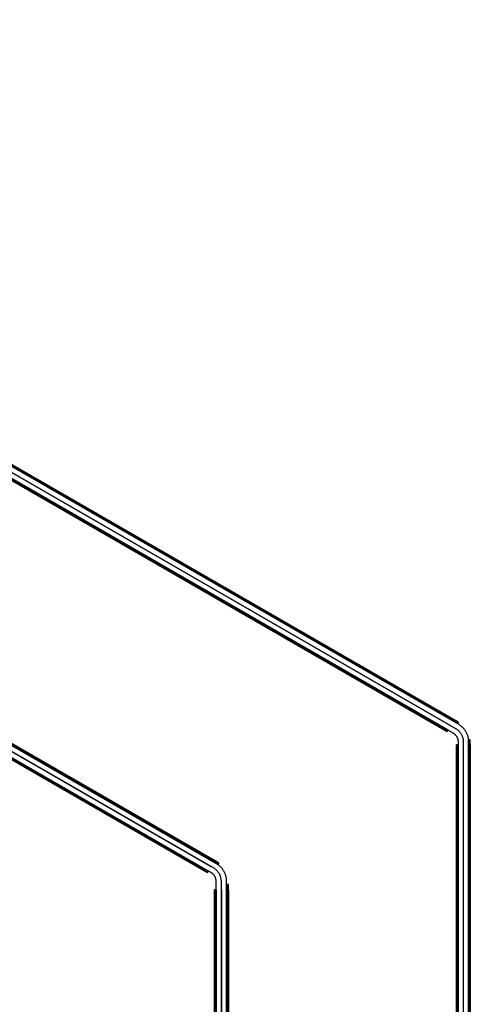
# Model space of a CAD drawing. Header units: millimetres. Extents: x -356 to 356, y -410 to 410.
# Tile 126 of 126: x 227 to 356, y 126 to 410. Entities that reach past the tile are written whole.
import ezdxf

# ---------------------------------------------------------------- set-up
doc = ezdxf.new("R2010")
doc.units = ezdxf.units.MM
doc.header["$MEASUREMENT"] = 0
doc.layers.add('1', color=7, linetype='Continuous')

msp = doc.modelspace()

# ---------------------------------------------------------------- linework, layer by layer
at = {"layer": '1', "color": 252}
for points in [[(2.44, 409.09), (352.32, 207.09)], [(352.32, 207.09), (2.44, 409.09)], [(2.57, 409.3), (352.44, 207.3)], [(352.57, 207.52), (2.69, 409.52)], [(352.57, 207.52), (2.69, 409.52)], [(3, 408.76), (352.5, 206.98)], [(3.74, 408.34), (351.02, 207.84)], [(3.99, 408.77), (351.27, 208.27)], [(1.5, 406.17), (351, 204.38)], [(349.27, 204.8), (1.99, 405.3)], [(349.27, 204.8), (1.99, 405.3)], [(1.99, 405.3), (349.27, 204.8)], [(2.12, 405.52), (349.39, 205.02)], [(2.24, 405.74), (349.52, 205.24)], [(349.52, 205.24), (2.24, 405.74)], [(2.24, 405.74), (349.52, 205.24)], [(2.25, 407.46), (351.75, 205.68)], [(2.25, 407.46), (351.75, 205.68)], [(2.99, 407.04), (350.27, 206.54)], [(2.99, 407.04), (350.27, 206.54)], [(283, 166.85), (3, 328.51)], [(281.5, 164.26), (1.5, 325.91)], [(282.25, 165.56), (2.25, 327.21)], [(282.25, 165.56), (2.25, 327.21)], [(3.78, 328.06), (283.51, 166.56)], [(283.51, 166.56), (3.78, 328.06)], [(3.9, 328.28), (283.63, 166.78)], [(283.76, 167), (4.03, 328.5)], [(283.76, 167), (4.03, 328.5)], [(4.33, 326.01), (281.46, 166.01)], [(4.33, 326.01), (281.46, 166.01)], [(5.08, 327.31), (282.21, 167.31)], [(5.33, 327.75), (282.46, 167.75)], [(280.46, 164.28), (3.33, 324.28)], [(3.33, 324.28), (280.46, 164.28)], [(3.33, 324.28), (280.46, 164.28)], [(3.45, 324.5), (280.58, 164.5)], [(3.58, 324.71), (280.71, 164.71)], [(3.58, 324.71), (280.71, 164.71)], [(3.58, 324.71), (280.71, 164.71)], [(351.02, 207.84), (351.27, 208.27)], [(351.92, 207.89), (351.67, 207.46)], [(352.32, 207.09), (352.57, 207.52)], [(352.57, 207.52), (352.32, 207.09)], [(352.57, 207.52), (352.32, 207.09)], [(352.5, 206.98), (352.67, 206.88), (352.84, 206.77), (353.01, 206.65), (353.17, 206.53), (353.33, 206.4), (353.48, 206.27), (353.63, 206.13), (353.78, 205.99), (353.92, 205.84), (354.05, 205.69), (354.18, 205.54), (354.31, 205.38), (354.42, 205.21), (354.54, 205.04), (354.64, 204.87), (354.75, 204.7), (354.84, 204.52), (354.93, 204.33), (355.01, 204.15), (355.09, 203.96), (355.16, 203.77), (355.22, 203.58), (355.28, 203.39), (355.33, 203.19), (355.38, 202.99), (355.41, 202.79), (355.45, 202.59), (355.47, 202.39), (355.49, 202.19), (355.5, 201.99), (355.5, 201.78)], [(349.52, 205.24), (349.27, 204.8)], [(349.27, 204.8), (349.52, 205.24)], [(351, 204.38), (351.09, 204.33), (351.17, 204.27), (351.26, 204.22), (351.34, 204.16), (351.42, 204.09), (351.49, 204.03), (351.57, 203.96), (351.64, 203.89), (351.71, 203.81), (351.78, 203.74), (351.84, 203.66), (351.9, 203.58), (351.96, 203.5), (352.02, 203.41), (352.07, 203.33), (352.12, 203.24), (352.17, 203.15), (352.22, 203.06), (352.26, 202.97), (352.3, 202.87), (352.33, 202.78), (352.36, 202.68), (352.39, 202.58), (352.42, 202.49), (352.44, 202.39), (352.46, 202.29), (352.47, 202.19), (352.48, 202.09), (352.49, 201.99), (352.5, 201.89), (352.5, 201.78)], [(351.75, 205.68), (351.88, 205.6), (352.01, 205.52), (352.13, 205.43), (352.25, 205.34), (352.37, 205.25), (352.49, 205.15), (352.6, 205.05), (352.71, 204.94), (352.81, 204.83), (352.91, 204.72), (353.01, 204.6), (353.1, 204.48), (353.19, 204.35), (353.28, 204.23), (353.36, 204.1), (353.43, 203.97), (353.51, 203.83), (353.57, 203.7), (353.64, 203.56), (353.69, 203.42), (353.75, 203.28), (353.79, 203.13), (353.84, 202.99), (353.87, 202.84), (353.91, 202.69), (353.94, 202.54), (353.96, 202.39), (353.98, 202.24), (353.99, 202.09), (354, 201.94), (354, 201.78)], [(351.75, 205.68), (351.88, 205.6), (352.01, 205.52), (352.13, 205.43), (352.25, 205.34), (352.37, 205.25), (352.49, 205.15), (352.6, 205.05), (352.71, 204.94), (352.81, 204.83), (352.91, 204.72), (353.01, 204.6), (353.1, 204.48), (353.19, 204.35), (353.28, 204.23), (353.36, 204.1), (353.43, 203.97), (353.51, 203.83), (353.57, 203.7), (353.64, 203.56), (353.69, 203.42), (353.75, 203.28), (353.79, 203.13), (353.84, 202.99), (353.87, 202.84), (353.91, 202.69), (353.94, 202.54), (353.96, 202.39), (353.98, 202.24), (353.99, 202.09), (354, 201.94), (354, 201.78)], [(352.5, 201.78), (352.5, -201.78)], [(354, 201.78), (354, -201.78)], [(354, 201.78), (354, -201.78)], [(355.5, 202.43), (355.5, -201.57)], [(356, 202.43), (355.5, 202.43)], [(356, 202.43), (355.5, 202.43)], [(355.5, 202.43), (356, 202.43)], [(355.5, -201.57), (355.5, 202.43)], [(355.5, 201.78), (355.5, -201.78)], [(356, 201.68), (355.5, 201.68)], [(355.75, 202.43), (355.75, -201.57)], [(356, -201.57), (356, 202.43)], [(356, -201.57), (356, 202.43)], [(352.5, 200.93), (352, 200.93)], [(352, -200.07), (352, 200.93)], [(352, 200.93), (352, -200.07)], [(352.5, 200.93), (352, 200.93)], [(352, 200.93), (352, -200.07)], [(352.25, 200.93), (352.25, -200.07)], [(352.5, 200.93), (352.5, -200.07)], [(352.5, -200.07), (352.5, 200.93)], [(352.5, 200.93), (352.5, -200.07)], [(354, 200.93), (354, -200.07)], [(354, 200.93), (354, -200.07)], [(355.5, 200.93), (355.5, -200.07)], [(356, 200.93), (355.5, 200.93)], [(356, 200.93), (356, -200.07)], [(282.46, 167.75), (282.21, 167.31)], [(283.11, 167.37), (282.86, 166.94)], [(280.71, 164.71), (280.46, 164.28)], [(280.46, 164.28), (280.71, 164.71)], [(283, 161.66), (283, 161.76), (282.99, 161.86), (282.98, 161.96), (282.97, 162.06), (282.96, 162.16), (282.94, 162.26), (282.92, 162.36), (282.89, 162.46), (282.86, 162.56), (282.83, 162.65), (282.8, 162.75), (282.76, 162.84), (282.72, 162.93), (282.67, 163.02), (282.62, 163.11), (282.57, 163.2), (282.52, 163.29), (282.46, 163.37), (282.4, 163.45), (282.34, 163.53), (282.28, 163.61), (282.21, 163.69), (282.14, 163.76), (282.07, 163.83), (281.99, 163.9), (281.92, 163.97), (281.84, 164.03), (281.76, 164.09), (281.67, 164.15), (281.59, 164.2), (281.5, 164.26)], [(284.5, 161.66), (284.5, 161.81), (284.49, 161.96), (284.48, 162.11), (284.46, 162.26), (284.44, 162.41), (284.41, 162.56), (284.37, 162.71), (284.34, 162.86), (284.29, 163.01), (284.25, 163.15), (284.19, 163.29), (284.14, 163.43), (284.07, 163.57), (284.01, 163.71), (283.93, 163.84), (283.86, 163.97), (283.78, 164.1), (283.69, 164.23), (283.6, 164.35), (283.51, 164.47), (283.41, 164.59), (283.31, 164.7), (283.21, 164.81), (283.1, 164.92), (282.99, 165.02), (282.87, 165.12), (282.75, 165.22), (282.63, 165.31), (282.51, 165.39), (282.38, 165.48), (282.25, 165.56)], [(284.5, 161.66), (284.5, 161.81), (284.49, 161.96), (284.48, 162.11), (284.46, 162.26), (284.44, 162.41), (284.41, 162.56), (284.37, 162.71), (284.34, 162.86), (284.29, 163.01), (284.25, 163.15), (284.19, 163.29), (284.14, 163.43), (284.07, 163.57), (284.01, 163.71), (283.93, 163.84), (283.86, 163.97), (283.78, 164.1), (283.69, 164.23), (283.6, 164.35), (283.51, 164.47), (283.41, 164.59), (283.31, 164.7), (283.21, 164.81), (283.1, 164.92), (282.99, 165.02), (282.87, 165.12), (282.75, 165.22), (282.63, 165.31), (282.51, 165.39), (282.38, 165.48), (282.25, 165.56)], [(286, 161.66), (286, 161.86), (285.99, 162.06), (285.97, 162.27), (285.95, 162.47), (285.91, 162.67), (285.88, 162.87), (285.83, 163.06), (285.78, 163.26), (285.72, 163.45), (285.66, 163.65), (285.59, 163.84), (285.51, 164.02), (285.43, 164.21), (285.34, 164.39), (285.25, 164.57), (285.14, 164.75), (285.04, 164.92), (284.92, 165.09), (284.81, 165.25), (284.68, 165.41), (284.55, 165.57), (284.42, 165.72), (284.28, 165.86), (284.13, 166.01), (283.98, 166.14), (283.83, 166.28), (283.67, 166.4), (283.51, 166.52), (283.34, 166.64), (283.17, 166.75), (283, 166.85)], [(283.51, 166.56), (283.76, 167)], [(283.76, 167), (283.51, 166.56)], [(283.76, 167), (283.51, 166.56)], [(283, -161.66), (283, 161.66)], [(284.5, -161.66), (284.5, 161.66)], [(284.5, -161.66), (284.5, 161.66)], [(286, -161.66), (286, 161.66)], [(283, 159.26), (282.5, 159.26)], [(282.5, -160.74), (282.5, 159.26)], [(282.5, -160.74), (282.5, 159.26)], [(283, 159.26), (282.5, 159.26)], [(282.5, 159.26), (282.5, -160.74)], [(282.75, 159.26), (282.75, -160.74)], [(283, 159.26), (283, -160.74)], [(283, -160.74), (283, 159.26)], [(283, 159.26), (283, -160.74)], [(284.5, 159.26), (284.5, -160.74)], [(284.5, 159.26), (284.5, -160.74)], [(286, 160.76), (286, -162.24)], [(286.5, 160.76), (286, 160.76)], [(286.5, 160.76), (286, 160.76)], [(286, 160.76), (286.5, 160.76)], [(286, -162.24), (286, 160.76)], [(286.5, 160.01), (286, 160.01)], [(286, 159.26), (286, -160.74)], [(286.5, 159.26), (286, 159.26)], [(286.25, 160.76), (286.25, -162.24)], [(286.5, -162.24), (286.5, 160.76)], [(286.5, -162.24), (286.5, 160.76)], [(286.5, 159.26), (286.5, -160.74)]]:
    msp.add_lwpolyline(points, dxfattribs=at)
at = {"layer": '1', "color": 252, "extrusion": (0.866025, -0.5, 0)}
for points in [[(352, -381.6), (352, -381.56), (352, -381.51), (352, -381.47), (352.01, -381.42), (352.01, -381.37), (352.02, -381.33), (352.03, -381.28), (352.03, -381.24), (352.04, -381.19), (352.05, -381.14), (352.06, -381.1), (352.08, -381.05), (352.09, -381), (352.11, -380.96), (352.12, -380.91), (352.14, -380.86), (352.16, -380.82), (352.18, -380.77), (352.2, -380.73), (352.22, -380.68), (352.25, -380.64), (352.27, -380.59), (352.3, -380.55), (352.33, -380.51), (352.35, -380.46), (352.38, -380.42), (352.42, -380.38), (352.45, -380.34), (352.48, -380.3), (352.51, -380.26), (352.55, -380.22), (352.59, -380.19), (352.62, -380.15), (352.66, -380.11), (352.7, -380.08), (352.74, -380.05), (352.78, -380.02), (352.82, -379.98), (352.86, -379.95), (352.91, -379.93), (352.95, -379.9), (352.99, -379.87), (353.04, -379.85), (353.08, -379.82), (353.13, -379.8), (353.17, -379.78), (353.22, -379.76), (353.26, -379.74), (353.31, -379.72), (353.36, -379.71), (353.4, -379.69), (353.45, -379.68), (353.5, -379.66), (353.54, -379.65), (353.59, -379.64), (353.64, -379.63), (353.68, -379.63), (353.73, -379.62), (353.77, -379.61), (353.82, -379.61), (353.87, -379.6), (353.91, -379.6), (353.96, -379.6), (354, -379.6), (354.04, -379.6), (354.09, -379.6), (354.13, -379.6), (354.18, -379.61), (354.23, -379.61), (354.27, -379.62), (354.32, -379.63), (354.36, -379.63), (354.41, -379.64), (354.46, -379.65), (354.5, -379.66), (354.55, -379.68), (354.6, -379.69), (354.64, -379.71), (354.69, -379.72), (354.74, -379.74), (354.78, -379.76), (354.83, -379.78), (354.87, -379.8), (354.92, -379.82), (354.96, -379.85), (355.01, -379.87), (355.05, -379.9), (355.09, -379.93), (355.14, -379.95), (355.18, -379.98), (355.22, -380.02), (355.26, -380.05), (355.3, -380.08), (355.34, -380.11), (355.38, -380.15), (355.41, -380.19), (355.45, -380.22), (355.49, -380.26), (355.52, -380.3), (355.55, -380.34), (355.58, -380.38), (355.62, -380.42), (355.65, -380.46), (355.67, -380.51), (355.7, -380.55), (355.73, -380.59), (355.75, -380.64), (355.78, -380.68), (355.8, -380.73), (355.82, -380.77), (355.84, -380.82), (355.86, -380.86), (355.88, -380.91), (355.89, -380.96), (355.91, -381), (355.92, -381.05), (355.94, -381.1), (355.95, -381.14), (355.96, -381.19), (355.97, -381.24), (355.97, -381.28), (355.98, -381.33), (355.99, -381.37), (355.99, -381.42), (356, -381.47), (356, -381.51), (356, -381.56), (356, -381.6)], [(355.5, -381.6), (355.5, -381.57), (355.5, -381.53), (355.5, -381.5), (355.49, -381.47), (355.49, -381.43), (355.49, -381.4), (355.48, -381.36), (355.47, -381.33), (355.47, -381.29), (355.46, -381.26), (355.45, -381.22), (355.44, -381.19), (355.43, -381.15), (355.42, -381.12), (355.41, -381.08), (355.39, -381.05), (355.38, -381.01), (355.37, -380.98), (355.35, -380.94), (355.33, -380.91), (355.31, -380.88), (355.3, -380.84), (355.28, -380.81), (355.26, -380.78), (355.23, -380.75), (355.21, -380.72), (355.19, -380.68), (355.16, -380.65), (355.14, -380.62), (355.11, -380.6), (355.09, -380.57), (355.06, -380.54), (355.03, -380.51), (355, -380.49), (354.98, -380.46), (354.95, -380.44), (354.92, -380.41), (354.88, -380.39), (354.85, -380.37), (354.82, -380.34), (354.79, -380.32), (354.76, -380.3), (354.72, -380.29), (354.69, -380.27), (354.66, -380.25), (354.62, -380.23), (354.59, -380.22), (354.55, -380.21), (354.52, -380.19), (354.48, -380.18), (354.45, -380.17), (354.41, -380.16), (354.38, -380.15), (354.34, -380.14), (354.31, -380.13), (354.27, -380.13), (354.24, -380.12), (354.2, -380.11), (354.17, -380.11), (354.13, -380.11), (354.1, -380.1), (354.07, -380.1), (354.03, -380.1), (354, -380.1), (353.97, -380.1), (353.93, -380.1), (353.9, -380.1), (353.87, -380.11), (353.83, -380.11), (353.8, -380.11), (353.76, -380.12), (353.73, -380.13), (353.69, -380.13), (353.66, -380.14), (353.62, -380.15), (353.59, -380.16), (353.55, -380.17), (353.52, -380.18), (353.48, -380.19), (353.45, -380.21), (353.41, -380.22), (353.38, -380.23), (353.34, -380.25), (353.31, -380.27), (353.28, -380.29), (353.24, -380.3), (353.21, -380.32), (353.18, -380.34), (353.15, -380.37), (353.12, -380.39), (353.08, -380.41), (353.05, -380.44), (353.02, -380.46), (353, -380.49), (352.97, -380.51), (352.94, -380.54), (352.91, -380.57), (352.89, -380.6), (352.86, -380.62), (352.84, -380.65), (352.81, -380.68), (352.79, -380.72), (352.77, -380.75), (352.74, -380.78), (352.72, -380.81), (352.7, -380.84), (352.69, -380.88), (352.67, -380.91), (352.65, -380.94), (352.63, -380.98), (352.62, -381.01), (352.61, -381.05), (352.59, -381.08), (352.58, -381.12), (352.57, -381.15), (352.56, -381.19), (352.55, -381.22), (352.54, -381.26), (352.53, -381.29), (352.53, -381.33), (352.52, -381.36), (352.51, -381.4), (352.51, -381.43), (352.51, -381.47), (352.5, -381.5), (352.5, -381.53), (352.5, -381.57), (352.5, -381.6)], [(355.5, -381.6), (355.5, -381.55), (355.5, -381.5), (355.49, -381.44), (355.49, -381.39), (355.48, -381.34), (355.47, -381.29), (355.46, -381.24), (355.44, -381.19), (355.43, -381.14), (355.41, -381.09), (355.39, -381.04), (355.37, -381), (355.35, -380.95), (355.33, -380.9), (355.3, -380.86), (355.28, -380.81), (355.25, -380.77), (355.22, -380.73), (355.19, -380.69), (355.16, -380.64), (355.12, -380.61), (355.09, -380.57), (355.05, -380.53), (355.01, -380.49), (354.98, -380.46), (354.94, -380.43), (354.89, -380.4), (354.85, -380.37), (354.81, -380.34), (354.76, -380.31), (354.72, -380.28), (354.67, -380.26), (354.63, -380.24), (354.58, -380.22), (354.53, -380.2), (354.48, -380.18), (354.43, -380.16), (354.38, -380.15), (354.33, -380.14), (354.28, -380.13), (354.23, -380.12), (354.18, -380.11), (354.13, -380.11), (354.08, -380.1), (354.03, -380.1), (353.97, -380.1), (353.92, -380.1), (353.87, -380.11), (353.82, -380.11), (353.77, -380.12), (353.72, -380.13), (353.67, -380.14), (353.62, -380.15), (353.57, -380.16), (353.52, -380.18), (353.47, -380.2), (353.42, -380.22), (353.37, -380.24), (353.33, -380.26), (353.28, -380.28), (353.24, -380.31), (353.19, -380.34), (353.15, -380.37), (353.11, -380.4), (353.06, -380.43), (353.02, -380.46), (352.99, -380.49), (352.95, -380.53), (352.91, -380.57), (352.88, -380.61), (352.84, -380.64), (352.81, -380.69), (352.78, -380.73), (352.75, -380.77), (352.72, -380.81), (352.7, -380.86), (352.67, -380.9), (352.65, -380.95), (352.63, -381), (352.61, -381.04), (352.59, -381.09), (352.57, -381.14), (352.56, -381.19), (352.54, -381.24), (352.53, -381.29), (352.52, -381.34), (352.51, -381.39), (352.51, -381.44), (352.5, -381.5), (352.5, -381.55), (352.5, -381.6)], [(352.5, -381.6), (352.5, -381.65), (352.5, -381.7), (352.51, -381.76), (352.51, -381.81), (352.52, -381.86), (352.53, -381.91), (352.54, -381.96), (352.56, -382.01), (352.57, -382.06), (352.59, -382.11), (352.61, -382.16), (352.63, -382.2), (352.65, -382.25), (352.67, -382.3), (352.7, -382.34), (352.72, -382.39), (352.75, -382.43), (352.78, -382.47), (352.81, -382.51), (352.84, -382.56), (352.88, -382.59), (352.91, -382.63), (352.95, -382.67), (352.99, -382.71), (353.02, -382.74), (353.06, -382.77), (353.11, -382.8), (353.15, -382.83), (353.19, -382.86), (353.24, -382.89), (353.28, -382.92), (353.33, -382.94), (353.37, -382.96), (353.42, -382.98), (353.47, -383), (353.52, -383.02), (353.57, -383.04), (353.62, -383.05), (353.67, -383.06), (353.72, -383.07), (353.77, -383.08), (353.82, -383.09), (353.87, -383.09), (353.92, -383.1), (353.97, -383.1), (354.03, -383.1), (354.08, -383.1), (354.13, -383.09), (354.18, -383.09), (354.23, -383.08), (354.28, -383.07), (354.33, -383.06), (354.38, -383.05), (354.43, -383.04), (354.48, -383.02), (354.53, -383), (354.58, -382.98), (354.63, -382.96), (354.67, -382.94), (354.72, -382.92), (354.76, -382.89), (354.81, -382.86), (354.85, -382.83), (354.89, -382.8), (354.94, -382.77), (354.98, -382.74), (355.01, -382.71), (355.05, -382.67), (355.09, -382.63), (355.12, -382.59), (355.16, -382.56), (355.19, -382.51), (355.22, -382.47), (355.25, -382.43), (355.28, -382.39), (355.3, -382.34), (355.33, -382.3), (355.35, -382.25), (355.37, -382.2), (355.39, -382.16), (355.41, -382.11), (355.43, -382.06), (355.44, -382.01), (355.46, -381.96), (355.47, -381.91), (355.48, -381.86), (355.49, -381.81), (355.49, -381.76), (355.5, -381.7), (355.5, -381.65), (355.5, -381.6)], [(282.5, -405.6), (282.5, -405.56), (282.5, -405.51), (282.5, -405.47), (282.51, -405.42), (282.51, -405.37), (282.52, -405.33), (282.53, -405.28), (282.53, -405.24), (282.54, -405.19), (282.55, -405.14), (282.56, -405.1), (282.58, -405.05), (282.59, -405), (282.61, -404.96), (282.62, -404.91), (282.64, -404.86), (282.66, -404.82), (282.68, -404.77), (282.7, -404.73), (282.72, -404.68), (282.75, -404.64), (282.77, -404.59), (282.8, -404.55), (282.83, -404.51), (282.85, -404.46), (282.88, -404.42), (282.92, -404.38), (282.95, -404.34), (282.98, -404.3), (283.01, -404.26), (283.05, -404.22), (283.09, -404.19), (283.12, -404.15), (283.16, -404.11), (283.2, -404.08), (283.24, -404.05), (283.28, -404.02), (283.32, -403.98), (283.36, -403.95), (283.41, -403.93), (283.45, -403.9), (283.49, -403.87), (283.54, -403.85), (283.58, -403.82), (283.63, -403.8), (283.67, -403.78), (283.72, -403.76), (283.76, -403.74), (283.81, -403.72), (283.86, -403.71), (283.9, -403.69), (283.95, -403.68), (284, -403.66), (284.04, -403.65), (284.09, -403.64), (284.14, -403.63), (284.18, -403.63), (284.23, -403.62), (284.27, -403.61), (284.32, -403.61), (284.37, -403.6), (284.41, -403.6), (284.46, -403.6), (284.5, -403.6), (284.54, -403.6), (284.59, -403.6), (284.63, -403.6), (284.68, -403.61), (284.73, -403.61), (284.77, -403.62), (284.82, -403.63), (284.86, -403.63), (284.91, -403.64), (284.96, -403.65), (285, -403.66), (285.05, -403.68), (285.1, -403.69), (285.14, -403.71), (285.19, -403.72), (285.24, -403.74), (285.28, -403.76), (285.33, -403.78), (285.37, -403.8), (285.42, -403.82), (285.46, -403.85), (285.51, -403.87), (285.55, -403.9), (285.59, -403.93), (285.64, -403.95), (285.68, -403.98), (285.72, -404.02), (285.76, -404.05), (285.8, -404.08), (285.84, -404.11), (285.88, -404.15), (285.91, -404.19), (285.95, -404.22), (285.99, -404.26), (286.02, -404.3), (286.05, -404.34), (286.08, -404.38), (286.12, -404.42), (286.15, -404.46), (286.17, -404.51), (286.2, -404.55), (286.23, -404.59), (286.25, -404.64), (286.28, -404.68), (286.3, -404.73), (286.32, -404.77), (286.34, -404.82), (286.36, -404.86), (286.38, -404.91), (286.39, -404.96), (286.41, -405), (286.42, -405.05), (286.44, -405.1), (286.45, -405.14), (286.46, -405.19), (286.47, -405.24), (286.47, -405.28), (286.48, -405.33), (286.49, -405.37), (286.49, -405.42), (286.5, -405.47), (286.5, -405.51), (286.5, -405.56), (286.5, -405.6)], [(286, -405.6), (286, -405.57), (286, -405.53), (286, -405.5), (285.99, -405.47), (285.99, -405.43), (285.99, -405.4), (285.98, -405.36), (285.97, -405.33), (285.97, -405.29), (285.96, -405.26), (285.95, -405.22), (285.94, -405.19), (285.93, -405.15), (285.92, -405.12), (285.91, -405.08), (285.89, -405.05), (285.88, -405.01), (285.87, -404.98), (285.85, -404.94), (285.83, -404.91), (285.81, -404.88), (285.8, -404.84), (285.78, -404.81), (285.76, -404.78), (285.73, -404.75), (285.71, -404.72), (285.69, -404.68), (285.66, -404.65), (285.64, -404.62), (285.61, -404.6), (285.59, -404.57), (285.56, -404.54), (285.53, -404.51), (285.5, -404.49), (285.48, -404.46), (285.45, -404.44), (285.42, -404.41), (285.38, -404.39), (285.35, -404.37), (285.32, -404.34), (285.29, -404.32), (285.26, -404.3), (285.22, -404.29), (285.19, -404.27), (285.16, -404.25), (285.12, -404.23), (285.09, -404.22), (285.05, -404.21), (285.02, -404.19), (284.98, -404.18), (284.95, -404.17), (284.91, -404.16), (284.88, -404.15), (284.84, -404.14), (284.81, -404.13), (284.77, -404.13), (284.74, -404.12), (284.7, -404.11), (284.67, -404.11), (284.63, -404.11), (284.6, -404.1), (284.57, -404.1), (284.53, -404.1), (284.5, -404.1), (284.47, -404.1), (284.43, -404.1), (284.4, -404.1), (284.37, -404.11), (284.33, -404.11), (284.3, -404.11), (284.26, -404.12), (284.23, -404.13), (284.19, -404.13), (284.16, -404.14), (284.12, -404.15), (284.09, -404.16), (284.05, -404.17), (284.02, -404.18), (283.98, -404.19), (283.95, -404.21), (283.91, -404.22), (283.88, -404.23), (283.84, -404.25), (283.81, -404.27), (283.78, -404.29), (283.74, -404.3), (283.71, -404.32), (283.68, -404.34), (283.65, -404.37), (283.62, -404.39), (283.58, -404.41), (283.55, -404.44), (283.52, -404.46), (283.5, -404.49), (283.47, -404.51), (283.44, -404.54), (283.41, -404.57), (283.39, -404.6), (283.36, -404.62), (283.34, -404.65), (283.31, -404.68), (283.29, -404.72), (283.27, -404.75), (283.24, -404.78), (283.22, -404.81), (283.2, -404.84), (283.19, -404.88), (283.17, -404.91), (283.15, -404.94), (283.13, -404.98), (283.12, -405.01), (283.11, -405.05), (283.09, -405.08), (283.08, -405.12), (283.07, -405.15), (283.06, -405.19), (283.05, -405.22), (283.04, -405.26), (283.03, -405.29), (283.03, -405.33), (283.02, -405.36), (283.01, -405.4), (283.01, -405.43), (283.01, -405.47), (283, -405.5), (283, -405.53), (283, -405.57), (283, -405.6)], [(283, -405.6), (283, -405.55), (283, -405.5), (283.01, -405.44), (283.01, -405.39), (283.02, -405.34), (283.03, -405.29), (283.04, -405.24), (283.06, -405.19), (283.07, -405.14), (283.09, -405.09), (283.11, -405.04), (283.13, -405), (283.15, -404.95), (283.17, -404.9), (283.2, -404.86), (283.22, -404.81), (283.25, -404.77), (283.28, -404.73), (283.31, -404.69), (283.34, -404.64), (283.38, -404.61), (283.41, -404.57), (283.45, -404.53), (283.49, -404.49), (283.52, -404.46), (283.56, -404.43), (283.61, -404.4), (283.65, -404.37), (283.69, -404.34), (283.74, -404.31), (283.78, -404.28), (283.83, -404.26), (283.87, -404.24), (283.92, -404.22), (283.97, -404.2), (284.02, -404.18), (284.07, -404.16), (284.12, -404.15), (284.17, -404.14), (284.22, -404.13), (284.27, -404.12), (284.32, -404.11), (284.37, -404.11), (284.42, -404.1), (284.47, -404.1), (284.53, -404.1), (284.58, -404.1), (284.63, -404.11), (284.68, -404.11), (284.73, -404.12), (284.78, -404.13), (284.83, -404.14), (284.88, -404.15), (284.93, -404.16), (284.98, -404.18), (285.03, -404.2), (285.08, -404.22), (285.13, -404.24), (285.17, -404.26), (285.22, -404.28), (285.26, -404.31), (285.31, -404.34), (285.35, -404.37), (285.39, -404.4), (285.44, -404.43), (285.48, -404.46), (285.51, -404.49), (285.55, -404.53), (285.59, -404.57), (285.62, -404.61), (285.66, -404.64), (285.69, -404.69), (285.72, -404.73), (285.75, -404.77), (285.78, -404.81), (285.8, -404.86), (285.83, -404.9), (285.85, -404.95), (285.87, -405), (285.89, -405.04), (285.91, -405.09), (285.93, -405.14), (285.94, -405.19), (285.96, -405.24), (285.97, -405.29), (285.98, -405.34), (285.99, -405.39), (285.99, -405.44), (286, -405.5), (286, -405.55), (286, -405.6)], [(286, -405.6), (286, -405.65), (286, -405.7), (285.99, -405.76), (285.99, -405.81), (285.98, -405.86), (285.97, -405.91), (285.96, -405.96), (285.94, -406.01), (285.93, -406.06), (285.91, -406.11), (285.89, -406.16), (285.87, -406.2), (285.85, -406.25), (285.83, -406.3), (285.8, -406.34), (285.78, -406.39), (285.75, -406.43), (285.72, -406.47), (285.69, -406.51), (285.66, -406.56), (285.62, -406.59), (285.59, -406.63), (285.55, -406.67), (285.51, -406.71), (285.48, -406.74), (285.44, -406.77), (285.39, -406.8), (285.35, -406.83), (285.31, -406.86), (285.26, -406.89), (285.22, -406.92), (285.17, -406.94), (285.13, -406.96), (285.08, -406.98), (285.03, -407), (284.98, -407.02), (284.93, -407.04), (284.88, -407.05), (284.83, -407.06), (284.78, -407.07), (284.73, -407.08), (284.68, -407.09), (284.63, -407.09), (284.58, -407.1), (284.53, -407.1), (284.47, -407.1), (284.42, -407.1), (284.37, -407.09), (284.32, -407.09), (284.27, -407.08), (284.22, -407.07), (284.17, -407.06), (284.12, -407.05), (284.07, -407.04), (284.02, -407.02), (283.97, -407), (283.92, -406.98), (283.87, -406.96), (283.83, -406.94), (283.78, -406.92), (283.74, -406.89), (283.69, -406.86), (283.65, -406.83), (283.61, -406.8), (283.56, -406.77), (283.52, -406.74), (283.49, -406.71), (283.45, -406.67), (283.41, -406.63), (283.38, -406.59), (283.34, -406.56), (283.31, -406.51), (283.28, -406.47), (283.25, -406.43), (283.22, -406.39), (283.2, -406.34), (283.17, -406.3), (283.15, -406.25), (283.13, -406.2), (283.11, -406.16), (283.09, -406.11), (283.07, -406.06), (283.06, -406.01), (283.04, -405.96), (283.03, -405.91), (283.02, -405.86), (283.01, -405.81), (283.01, -405.76), (283, -405.7), (283, -405.65), (283, -405.6)]]:
    msp.add_lwpolyline(points, dxfattribs=at)
at = {"layer": '1', "color": 252, "extrusion": (0.231455, 0.935414, -0.267261)}
for points in [[(-290.82, -291.27), (-292.26, -292.82)], [(-292.33, -292.76), (-290.89, -291.2)], [(-290.96, -291.14), (-292.4, -292.69)], [(-233.76, -329.32), (-235.2, -330.88)], [(-235.27, -330.82), (-233.83, -329.26)], [(-233.9, -329.19), (-235.34, -330.75)]]:
    msp.add_lwpolyline(points, dxfattribs=at)
at = {"layer": '1', "color": 252, "extrusion": (1, 0, 0)}
for points in [[(207.09, -455.1), (207.09, -383.1)], [(207.3, -455.1), (207.3, -383.1)], [(207.52, -383.1), (207.52, -455.1)], [(204.8, -386.6), (204.8, -381.6)], [(205.24, -381.6), (205.24, -386.6)], [(206.54, -380.1), (206.54, -379.6)], [(202.43, -383.1), (202.43, -455.1)], [(202.43, -383.1), (200.93, -381.6)], [(202.43, -455.1), (202.43, -383.1)], [(200.93, -381.6), (202.43, -383.1)], [(202.43, -455.1), (202.43, -383.1)], [(202.43, -383.1), (200.93, -381.6)], [(200.93, -386.6), (200.93, -381.6)], [(200.93, -381.6), (200.93, -386.6)], [(200.93, -379.6), (200.93, -380.1)], [(164.28, -410.6), (164.28, -405.6)], [(164.71, -405.6), (164.71, -410.6)], [(166.01, -404.1), (166.01, -403.6)], [(166.56, -479.1), (166.56, -407.1)], [(166.78, -479.1), (166.78, -407.1)], [(167, -407.1), (167, -479.1)], [(159.26, -410.6), (159.26, -405.6)], [(159.26, -405.6), (159.26, -410.6)], [(159.26, -403.6), (159.26, -404.1)], [(160.76, -407.1), (160.76, -479.1)], [(160.76, -407.1), (159.26, -405.6)], [(160.76, -479.1), (160.76, -407.1)], [(159.26, -405.6), (160.76, -407.1)], [(160.76, -479.1), (160.76, -407.1)], [(160.76, -407.1), (159.26, -405.6)]]:
    msp.add_lwpolyline(points, dxfattribs=at)
at = {"layer": '1', "color": 252, "extrusion": (0, 1, 0)}
for points in [[(-355.5, -381.6), (-355.5, -381.55), (-355.5, -381.5), (-355.49, -381.44), (-355.49, -381.39), (-355.48, -381.34), (-355.47, -381.29), (-355.46, -381.24), (-355.44, -381.19), (-355.43, -381.14), (-355.41, -381.09), (-355.39, -381.04), (-355.37, -381), (-355.35, -380.95), (-355.33, -380.9), (-355.3, -380.86), (-355.28, -380.81), (-355.25, -380.77), (-355.22, -380.73), (-355.19, -380.69), (-355.16, -380.64), (-355.12, -380.61), (-355.09, -380.57), (-355.05, -380.53), (-355.01, -380.49), (-354.98, -380.46), (-354.94, -380.43), (-354.89, -380.4), (-354.85, -380.37), (-354.81, -380.34), (-354.76, -380.31), (-354.72, -380.28), (-354.67, -380.26), (-354.63, -380.24), (-354.58, -380.22), (-354.53, -380.2), (-354.48, -380.18), (-354.43, -380.16), (-354.38, -380.15), (-354.33, -380.14), (-354.28, -380.13), (-354.23, -380.12), (-354.18, -380.11), (-354.13, -380.11), (-354.08, -380.1), (-354.03, -380.1), (-353.97, -380.1), (-353.92, -380.1), (-353.87, -380.11), (-353.82, -380.11), (-353.77, -380.12), (-353.72, -380.13), (-353.67, -380.14), (-353.62, -380.15), (-353.57, -380.16), (-353.52, -380.18), (-353.47, -380.2), (-353.42, -380.22), (-353.37, -380.24), (-353.33, -380.26), (-353.28, -380.28), (-353.24, -380.31), (-353.19, -380.34), (-353.15, -380.37), (-353.11, -380.4), (-353.06, -380.43), (-353.02, -380.46), (-352.99, -380.49), (-352.95, -380.53), (-352.91, -380.57), (-352.88, -380.61), (-352.84, -380.64), (-352.81, -380.69), (-352.78, -380.73), (-352.75, -380.77), (-352.72, -380.81), (-352.7, -380.86), (-352.67, -380.9), (-352.65, -380.95), (-352.63, -381), (-352.61, -381.04), (-352.59, -381.09), (-352.57, -381.14), (-352.56, -381.19), (-352.54, -381.24), (-352.53, -381.29), (-352.52, -381.34), (-352.51, -381.39), (-352.51, -381.44), (-352.5, -381.5), (-352.5, -381.55), (-352.5, -381.6)], [(-352.5, -381.6), (-352.5, -381.65), (-352.5, -381.7), (-352.51, -381.76), (-352.51, -381.81), (-352.52, -381.86), (-352.53, -381.91), (-352.54, -381.96), (-352.56, -382.01), (-352.57, -382.06), (-352.59, -382.11), (-352.61, -382.16), (-352.63, -382.2), (-352.65, -382.25), (-352.67, -382.3), (-352.7, -382.34), (-352.72, -382.39), (-352.75, -382.43), (-352.78, -382.47), (-352.81, -382.51), (-352.84, -382.56), (-352.88, -382.59), (-352.91, -382.63), (-352.95, -382.67), (-352.99, -382.71), (-353.02, -382.74), (-353.06, -382.77), (-353.11, -382.8), (-353.15, -382.83), (-353.19, -382.86), (-353.24, -382.89), (-353.28, -382.92), (-353.33, -382.94), (-353.37, -382.96), (-353.42, -382.98), (-353.47, -383), (-353.52, -383.02), (-353.57, -383.04), (-353.62, -383.05), (-353.67, -383.06), (-353.72, -383.07), (-353.77, -383.08), (-353.82, -383.09), (-353.87, -383.09), (-353.92, -383.1), (-353.97, -383.1), (-354.03, -383.1), (-354.08, -383.1), (-354.13, -383.09), (-354.18, -383.09), (-354.23, -383.08), (-354.28, -383.07), (-354.33, -383.06), (-354.38, -383.05), (-354.43, -383.04), (-354.48, -383.02), (-354.53, -383), (-354.58, -382.98), (-354.63, -382.96), (-354.67, -382.94), (-354.72, -382.92), (-354.76, -382.89), (-354.81, -382.86), (-354.85, -382.83), (-354.89, -382.8), (-354.94, -382.77), (-354.98, -382.74), (-355.01, -382.71), (-355.05, -382.67), (-355.09, -382.63), (-355.12, -382.59), (-355.16, -382.56), (-355.19, -382.51), (-355.22, -382.47), (-355.25, -382.43), (-355.28, -382.39), (-355.3, -382.34), (-355.33, -382.3), (-355.35, -382.25), (-355.37, -382.2), (-355.39, -382.16), (-355.41, -382.11), (-355.43, -382.06), (-355.44, -382.01), (-355.46, -381.96), (-355.47, -381.91), (-355.48, -381.86), (-355.49, -381.81), (-355.49, -381.76), (-355.5, -381.7), (-355.5, -381.65), (-355.5, -381.6)], [(-352, -381.6), (-352, -381.56), (-352, -381.51), (-352, -381.47), (-352.01, -381.42), (-352.01, -381.37), (-352.02, -381.33), (-352.03, -381.28), (-352.03, -381.24), (-352.04, -381.19), (-352.05, -381.14), (-352.06, -381.1), (-352.08, -381.05), (-352.09, -381), (-352.11, -380.96), (-352.12, -380.91), (-352.14, -380.86), (-352.16, -380.82), (-352.18, -380.77), (-352.2, -380.73), (-352.22, -380.68), (-352.25, -380.64), (-352.27, -380.59), (-352.3, -380.55), (-352.33, -380.51), (-352.35, -380.46), (-352.38, -380.42), (-352.42, -380.38), (-352.45, -380.34), (-352.48, -380.3), (-352.51, -380.26), (-352.55, -380.22), (-352.59, -380.19), (-352.62, -380.15), (-352.66, -380.11), (-352.7, -380.08), (-352.74, -380.05), (-352.78, -380.02), (-352.82, -379.98), (-352.86, -379.95), (-352.91, -379.93), (-352.95, -379.9), (-352.99, -379.87), (-353.04, -379.85), (-353.08, -379.82), (-353.13, -379.8), (-353.17, -379.78), (-353.22, -379.76), (-353.26, -379.74), (-353.31, -379.72), (-353.36, -379.71), (-353.4, -379.69), (-353.45, -379.68), (-353.5, -379.66), (-353.54, -379.65), (-353.59, -379.64), (-353.64, -379.63), (-353.68, -379.63), (-353.73, -379.62), (-353.77, -379.61), (-353.82, -379.61), (-353.87, -379.6), (-353.91, -379.6), (-353.96, -379.6), (-354, -379.6), (-354.04, -379.6), (-354.09, -379.6), (-354.13, -379.6), (-354.18, -379.61), (-354.23, -379.61), (-354.27, -379.62), (-354.32, -379.63), (-354.36, -379.63), (-354.41, -379.64), (-354.46, -379.65), (-354.5, -379.66), (-354.55, -379.68), (-354.6, -379.69), (-354.64, -379.71), (-354.69, -379.72), (-354.74, -379.74), (-354.78, -379.76), (-354.83, -379.78), (-354.87, -379.8), (-354.92, -379.82), (-354.96, -379.85), (-355.01, -379.87), (-355.05, -379.9), (-355.09, -379.93), (-355.14, -379.95), (-355.18, -379.98), (-355.22, -380.02), (-355.26, -380.05), (-355.3, -380.08), (-355.34, -380.11), (-355.38, -380.15), (-355.41, -380.19), (-355.45, -380.22), (-355.49, -380.26), (-355.52, -380.3), (-355.55, -380.34), (-355.58, -380.38), (-355.62, -380.42), (-355.65, -380.46), (-355.67, -380.51), (-355.7, -380.55), (-355.73, -380.59), (-355.75, -380.64), (-355.78, -380.68), (-355.8, -380.73), (-355.82, -380.77), (-355.84, -380.82), (-355.86, -380.86), (-355.88, -380.91), (-355.89, -380.96), (-355.91, -381), (-355.92, -381.05), (-355.94, -381.1), (-355.95, -381.14), (-355.96, -381.19), (-355.97, -381.24), (-355.97, -381.28), (-355.98, -381.33), (-355.99, -381.37), (-355.99, -381.42), (-356, -381.47), (-356, -381.51), (-356, -381.56), (-356, -381.6)], [(-355.5, -381.6), (-355.5, -381.57), (-355.5, -381.53), (-355.5, -381.5), (-355.49, -381.47), (-355.49, -381.43), (-355.49, -381.4), (-355.48, -381.36), (-355.47, -381.33), (-355.47, -381.29), (-355.46, -381.26), (-355.45, -381.22), (-355.44, -381.19), (-355.43, -381.15), (-355.42, -381.12), (-355.41, -381.08), (-355.39, -381.05), (-355.38, -381.01), (-355.37, -380.98), (-355.35, -380.94), (-355.33, -380.91), (-355.31, -380.88), (-355.3, -380.84), (-355.28, -380.81), (-355.26, -380.78), (-355.23, -380.75), (-355.21, -380.72), (-355.19, -380.68), (-355.16, -380.65), (-355.14, -380.62), (-355.11, -380.6), (-355.09, -380.57), (-355.06, -380.54), (-355.03, -380.51), (-355, -380.49), (-354.98, -380.46), (-354.95, -380.44), (-354.92, -380.41), (-354.88, -380.39), (-354.85, -380.37), (-354.82, -380.34), (-354.79, -380.32), (-354.76, -380.3), (-354.72, -380.29), (-354.69, -380.27), (-354.66, -380.25), (-354.62, -380.23), (-354.59, -380.22), (-354.55, -380.21), (-354.52, -380.19), (-354.48, -380.18), (-354.45, -380.17), (-354.41, -380.16), (-354.38, -380.15), (-354.34, -380.14), (-354.31, -380.13), (-354.27, -380.13), (-354.24, -380.12), (-354.2, -380.11), (-354.17, -380.11), (-354.13, -380.11), (-354.1, -380.1), (-354.07, -380.1), (-354.03, -380.1), (-354, -380.1), (-353.97, -380.1), (-353.93, -380.1), (-353.9, -380.1), (-353.87, -380.11), (-353.83, -380.11), (-353.8, -380.11), (-353.76, -380.12), (-353.73, -380.13), (-353.69, -380.13), (-353.66, -380.14), (-353.62, -380.15), (-353.59, -380.16), (-353.55, -380.17), (-353.52, -380.18), (-353.48, -380.19), (-353.45, -380.21), (-353.41, -380.22), (-353.38, -380.23), (-353.34, -380.25), (-353.31, -380.27), (-353.28, -380.29), (-353.24, -380.3), (-353.21, -380.32), (-353.18, -380.34), (-353.15, -380.37), (-353.12, -380.39), (-353.08, -380.41), (-353.05, -380.44), (-353.02, -380.46), (-353, -380.49), (-352.97, -380.51), (-352.94, -380.54), (-352.91, -380.57), (-352.89, -380.6), (-352.86, -380.62), (-352.84, -380.65), (-352.81, -380.68), (-352.79, -380.72), (-352.77, -380.75), (-352.74, -380.78), (-352.72, -380.81), (-352.7, -380.84), (-352.69, -380.88), (-352.67, -380.91), (-352.65, -380.94), (-352.63, -380.98), (-352.62, -381.01), (-352.61, -381.05), (-352.59, -381.08), (-352.58, -381.12), (-352.57, -381.15), (-352.56, -381.19), (-352.55, -381.22), (-352.54, -381.26), (-352.53, -381.29), (-352.53, -381.33), (-352.52, -381.36), (-352.51, -381.4), (-352.51, -381.43), (-352.51, -381.47), (-352.5, -381.5), (-352.5, -381.53), (-352.5, -381.57), (-352.5, -381.6)], [(-283, -405.6), (-283, -405.55), (-283, -405.5), (-283.01, -405.44), (-283.01, -405.39), (-283.02, -405.34), (-283.03, -405.29), (-283.04, -405.24), (-283.06, -405.19), (-283.07, -405.14), (-283.09, -405.09), (-283.11, -405.04), (-283.13, -405), (-283.15, -404.95), (-283.17, -404.9), (-283.2, -404.86), (-283.22, -404.81), (-283.25, -404.77), (-283.28, -404.73), (-283.31, -404.69), (-283.34, -404.64), (-283.38, -404.61), (-283.41, -404.57), (-283.45, -404.53), (-283.49, -404.49), (-283.52, -404.46), (-283.56, -404.43), (-283.61, -404.4), (-283.65, -404.37), (-283.69, -404.34), (-283.74, -404.31), (-283.78, -404.28), (-283.83, -404.26), (-283.87, -404.24), (-283.92, -404.22), (-283.97, -404.2), (-284.02, -404.18), (-284.07, -404.16), (-284.12, -404.15), (-284.17, -404.14), (-284.22, -404.13), (-284.27, -404.12), (-284.32, -404.11), (-284.37, -404.11), (-284.42, -404.1), (-284.47, -404.1), (-284.53, -404.1), (-284.58, -404.1), (-284.63, -404.11), (-284.68, -404.11), (-284.73, -404.12), (-284.78, -404.13), (-284.83, -404.14), (-284.88, -404.15), (-284.93, -404.16), (-284.98, -404.18), (-285.03, -404.2), (-285.08, -404.22), (-285.13, -404.24), (-285.17, -404.26), (-285.22, -404.28), (-285.26, -404.31), (-285.31, -404.34), (-285.35, -404.37), (-285.39, -404.4), (-285.44, -404.43), (-285.48, -404.46), (-285.51, -404.49), (-285.55, -404.53), (-285.59, -404.57), (-285.62, -404.61), (-285.66, -404.64), (-285.69, -404.69), (-285.72, -404.73), (-285.75, -404.77), (-285.78, -404.81), (-285.8, -404.86), (-285.83, -404.9), (-285.85, -404.95), (-285.87, -405), (-285.89, -405.04), (-285.91, -405.09), (-285.93, -405.14), (-285.94, -405.19), (-285.96, -405.24), (-285.97, -405.29), (-285.98, -405.34), (-285.99, -405.39), (-285.99, -405.44), (-286, -405.5), (-286, -405.55), (-286, -405.6)], [(-286, -405.6), (-286, -405.65), (-286, -405.7), (-285.99, -405.76), (-285.99, -405.81), (-285.98, -405.86), (-285.97, -405.91), (-285.96, -405.96), (-285.94, -406.01), (-285.93, -406.06), (-285.91, -406.11), (-285.89, -406.16), (-285.87, -406.2), (-285.85, -406.25), (-285.83, -406.3), (-285.8, -406.34), (-285.78, -406.39), (-285.75, -406.43), (-285.72, -406.47), (-285.69, -406.51), (-285.66, -406.56), (-285.62, -406.59), (-285.59, -406.63), (-285.55, -406.67), (-285.51, -406.71), (-285.48, -406.74), (-285.44, -406.77), (-285.39, -406.8), (-285.35, -406.83), (-285.31, -406.86), (-285.26, -406.89), (-285.22, -406.92), (-285.17, -406.94), (-285.13, -406.96), (-285.08, -406.98), (-285.03, -407), (-284.98, -407.02), (-284.93, -407.04), (-284.88, -407.05), (-284.83, -407.06), (-284.78, -407.07), (-284.73, -407.08), (-284.68, -407.09), (-284.63, -407.09), (-284.58, -407.1), (-284.53, -407.1), (-284.47, -407.1), (-284.42, -407.1), (-284.37, -407.09), (-284.32, -407.09), (-284.27, -407.08), (-284.22, -407.07), (-284.17, -407.06), (-284.12, -407.05), (-284.07, -407.04), (-284.02, -407.02), (-283.97, -407), (-283.92, -406.98), (-283.87, -406.96), (-283.83, -406.94), (-283.78, -406.92), (-283.74, -406.89), (-283.69, -406.86), (-283.65, -406.83), (-283.61, -406.8), (-283.56, -406.77), (-283.52, -406.74), (-283.49, -406.71), (-283.45, -406.67), (-283.41, -406.63), (-283.38, -406.59), (-283.34, -406.56), (-283.31, -406.51), (-283.28, -406.47), (-283.25, -406.43), (-283.22, -406.39), (-283.2, -406.34), (-283.17, -406.3), (-283.15, -406.25), (-283.13, -406.2), (-283.11, -406.16), (-283.09, -406.11), (-283.07, -406.06), (-283.06, -406.01), (-283.04, -405.96), (-283.03, -405.91), (-283.02, -405.86), (-283.01, -405.81), (-283.01, -405.76), (-283, -405.7), (-283, -405.65), (-283, -405.6)], [(-282.5, -405.6), (-282.5, -405.56), (-282.5, -405.51), (-282.5, -405.47), (-282.51, -405.42), (-282.51, -405.37), (-282.52, -405.33), (-282.53, -405.28), (-282.53, -405.24), (-282.54, -405.19), (-282.55, -405.14), (-282.56, -405.1), (-282.58, -405.05), (-282.59, -405), (-282.61, -404.96), (-282.62, -404.91), (-282.64, -404.86), (-282.66, -404.82), (-282.68, -404.77), (-282.7, -404.73), (-282.72, -404.68), (-282.75, -404.64), (-282.77, -404.59), (-282.8, -404.55), (-282.83, -404.51), (-282.85, -404.46), (-282.88, -404.42), (-282.92, -404.38), (-282.95, -404.34), (-282.98, -404.3), (-283.01, -404.26), (-283.05, -404.22), (-283.09, -404.19), (-283.12, -404.15), (-283.16, -404.11), (-283.2, -404.08), (-283.24, -404.05), (-283.28, -404.02), (-283.32, -403.98), (-283.36, -403.95), (-283.41, -403.93), (-283.45, -403.9), (-283.49, -403.87), (-283.54, -403.85), (-283.58, -403.82), (-283.63, -403.8), (-283.67, -403.78), (-283.72, -403.76), (-283.76, -403.74), (-283.81, -403.72), (-283.86, -403.71), (-283.9, -403.69), (-283.95, -403.68), (-284, -403.66), (-284.04, -403.65), (-284.09, -403.64), (-284.14, -403.63), (-284.18, -403.63), (-284.23, -403.62), (-284.27, -403.61), (-284.32, -403.61), (-284.37, -403.6), (-284.41, -403.6), (-284.46, -403.6), (-284.5, -403.6), (-284.54, -403.6), (-284.59, -403.6), (-284.63, -403.6), (-284.68, -403.61), (-284.73, -403.61), (-284.77, -403.62), (-284.82, -403.63), (-284.86, -403.63), (-284.91, -403.64), (-284.96, -403.65), (-285, -403.66), (-285.05, -403.68), (-285.1, -403.69), (-285.14, -403.71), (-285.19, -403.72), (-285.24, -403.74), (-285.28, -403.76), (-285.33, -403.78), (-285.37, -403.8), (-285.42, -403.82), (-285.46, -403.85), (-285.51, -403.87), (-285.55, -403.9), (-285.59, -403.93), (-285.64, -403.95), (-285.68, -403.98), (-285.72, -404.02), (-285.76, -404.05), (-285.8, -404.08), (-285.84, -404.11), (-285.88, -404.15), (-285.91, -404.19), (-285.95, -404.22), (-285.99, -404.26), (-286.02, -404.3), (-286.05, -404.34), (-286.08, -404.38), (-286.12, -404.42), (-286.15, -404.46), (-286.17, -404.51), (-286.2, -404.55), (-286.23, -404.59), (-286.25, -404.64), (-286.28, -404.68), (-286.3, -404.73), (-286.32, -404.77), (-286.34, -404.82), (-286.36, -404.86), (-286.38, -404.91), (-286.39, -404.96), (-286.41, -405), (-286.42, -405.05), (-286.44, -405.1), (-286.45, -405.14), (-286.46, -405.19), (-286.47, -405.24), (-286.47, -405.28), (-286.48, -405.33), (-286.49, -405.37), (-286.49, -405.42), (-286.5, -405.47), (-286.5, -405.51), (-286.5, -405.56), (-286.5, -405.6)], [(-286, -405.6), (-286, -405.57), (-286, -405.53), (-286, -405.5), (-285.99, -405.47), (-285.99, -405.43), (-285.99, -405.4), (-285.98, -405.36), (-285.97, -405.33), (-285.97, -405.29), (-285.96, -405.26), (-285.95, -405.22), (-285.94, -405.19), (-285.93, -405.15), (-285.92, -405.12), (-285.91, -405.08), (-285.89, -405.05), (-285.88, -405.01), (-285.87, -404.98), (-285.85, -404.94), (-285.83, -404.91), (-285.81, -404.88), (-285.8, -404.84), (-285.78, -404.81), (-285.76, -404.78), (-285.73, -404.75), (-285.71, -404.72), (-285.69, -404.68), (-285.66, -404.65), (-285.64, -404.62), (-285.61, -404.6), (-285.59, -404.57), (-285.56, -404.54), (-285.53, -404.51), (-285.5, -404.49), (-285.48, -404.46), (-285.45, -404.44), (-285.42, -404.41), (-285.38, -404.39), (-285.35, -404.37), (-285.32, -404.34), (-285.29, -404.32), (-285.26, -404.3), (-285.22, -404.29), (-285.19, -404.27), (-285.16, -404.25), (-285.12, -404.23), (-285.09, -404.22), (-285.05, -404.21), (-285.02, -404.19), (-284.98, -404.18), (-284.95, -404.17), (-284.91, -404.16), (-284.88, -404.15), (-284.84, -404.14), (-284.81, -404.13), (-284.77, -404.13), (-284.74, -404.12), (-284.7, -404.11), (-284.67, -404.11), (-284.63, -404.11), (-284.6, -404.1), (-284.57, -404.1), (-284.53, -404.1), (-284.5, -404.1), (-284.47, -404.1), (-284.43, -404.1), (-284.4, -404.1), (-284.37, -404.11), (-284.33, -404.11), (-284.3, -404.11), (-284.26, -404.12), (-284.23, -404.13), (-284.19, -404.13), (-284.16, -404.14), (-284.12, -404.15), (-284.09, -404.16), (-284.05, -404.17), (-284.02, -404.18), (-283.98, -404.19), (-283.95, -404.21), (-283.91, -404.22), (-283.88, -404.23), (-283.84, -404.25), (-283.81, -404.27), (-283.78, -404.29), (-283.74, -404.3), (-283.71, -404.32), (-283.68, -404.34), (-283.65, -404.37), (-283.62, -404.39), (-283.58, -404.41), (-283.55, -404.44), (-283.52, -404.46), (-283.5, -404.49), (-283.47, -404.51), (-283.44, -404.54), (-283.41, -404.57), (-283.39, -404.6), (-283.36, -404.62), (-283.34, -404.65), (-283.31, -404.68), (-283.29, -404.72), (-283.27, -404.75), (-283.24, -404.78), (-283.22, -404.81), (-283.2, -404.84), (-283.19, -404.88), (-283.17, -404.91), (-283.15, -404.94), (-283.13, -404.98), (-283.12, -405.01), (-283.11, -405.05), (-283.09, -405.08), (-283.08, -405.12), (-283.07, -405.15), (-283.06, -405.19), (-283.05, -405.22), (-283.04, -405.26), (-283.03, -405.29), (-283.03, -405.33), (-283.02, -405.36), (-283.01, -405.4), (-283.01, -405.43), (-283.01, -405.47), (-283, -405.5), (-283, -405.53), (-283, -405.57), (-283, -405.6)]]:
    msp.add_lwpolyline(points, dxfattribs=at)

doc.saveas('drawing.dxf')
